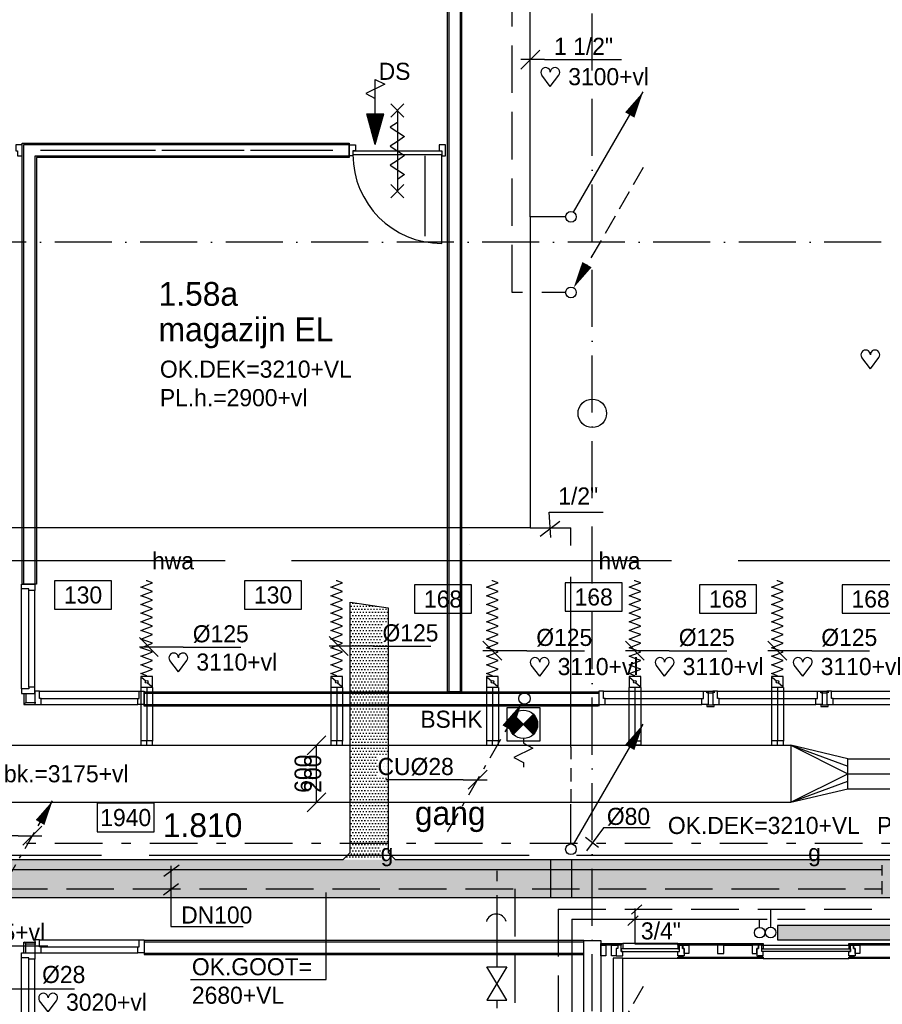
# Model space of a CAD drawing. Extents: x -39327 to 109237, y 358172 to 442272.
# Tile 85 of 96: x 82681 to 91761, y 404774 to 415135. Entities that reach past the tile are written whole.
import ezdxf
from ezdxf.enums import TextEntityAlignment as Align

# ---------------------------------------------------------------- set-up
doc = ezdxf.new("R2010")
doc.units = 0
doc.header["$LTSCALE"] = 100
for name, pattern in [('2322107', [2000, 1000, 1000]), ('2322108', [7, 5, -2]), ('2322109', [10, 5, -2, 1, -2]), ('2322122', [47, 40, -7]), ('2322134', [45, 40, -5]), ('CENTER2', [11.25, 7.5, -1.25, 1.25, -1.25]), ('CENTER4', [5, 3.125, -0.625, 0.625, -0.625]), ('DASHDOT', [9, 6, -1.5, 0, -1.5]), ('LURETOUR', [6, 4, -2])]:
    doc.linetypes.add(name, pattern=pattern)
doc.layers.get('0').update_dxf_attribs({"linetype": 'CONTINUOUS'})
for name, color, linetype in [('AL$1----_ALGEMEEN', 7, 'CONTINUOUS'), ('AL$7----_STRAMIEN', 1, 'DASHDOT'), ('AL21----_BUITENWAND', 4, 'CONTINUOUS'), ('AL22----_BINNENWAND', 7, 'CONTINUOUS'), ('AL28----_KONSTRUKTIE', 3, 'CONTINUOUS'), ('AL31----_BUITENKOZ', 7, 'CONTINUOUS'), ('AL32----_BINNENKOZ', 7, 'CONTINUOUS'), ('AL32----_DRAAIR', 7, 'CONTINUOUS'), ('AL65----_BEVEILIGING', 7, 'CONTINUOUS'), ('ALXOU---_GLAS', 7, 'CONTINUOUS'), ('BOUW', 8, 'CONTINUOUS'), ('DOORSNEDE', 1, 'CONTINUOUS'), ('KABELGOOT1', 8, 'CONTINUOUS'), ('WL521---', 4, 'CONTINUOUS'), ('WL531---', 4, 'CONTINUOUS'), ('WL532---', 1, 'CONTINUOUS'), ('WL541---', 4, 'CONTINUOUS'), ('WL561---', 4, 'CONTINUOUS'), ('WL561---_AANVOER', 4, 'CONTINUOUS'), ('WL561---_RETOUR', 4, 'CONTINUOUS'), ('WL5627--', 4, 'CONTINUOUS'), ('WL570---', 3, 'CONTINUOUS'), ('WL570---_HARTLIJN', 1, 'CONTINUOUS'), ('WL570---_RETOUR', 3, 'CONTINUOUS'), ('WM521---', 1, 'CONTINUOUS'), ('WM531---', 1, 'CONTINUOUS'), ('WM541---', 1, 'CONTINUOUS'), ('WM561---', 1, 'CONTINUOUS'), ('WM570---', 1, 'CONTINUOUS')]:
    doc.layers.add(name, color=color, linetype=linetype)
doc.styles.add('BURO-018', font='BUROFONT.shx', dxfattribs={"height": 180})
doc.styles.add('BURO-025', font='BUROFONT.shx', dxfattribs={"height": 250})
pattern_1 = [(0, (-2505.993, 85430.135), (15.875, 31.75), [0, -31.75])]

# ---------------------------------------------------------------- blocks, each defined once
blk = doc.blocks.new('2322401')
at = {"color": 0, "linetype": 'CONTINUOUS'}
for p, q in [((-0.5, 0.5, 1), (-0.5, 0.5)), ((-0.5, 0.5, 1), (-0.5, -0.5, 1)), ((0.5, 0.5, 1), (-0.5, 0.5, 1)), ((0.5, 0.5), (-0.5, 0.5)), ((-0.5, 0.5), (-0.5, -0.5)), ((0.5, 0.5, 1), (0.5, 0.5)), ((0.5, -0.5, 1), (0.5, 0.5, 1)), ((0.5, -0.5), (0.5, 0.5)), ((-0.5, -0.5, 1), (-0.5, -0.5)), ((-0.5, -0.5, 1), (0.5, -0.5, 1)), ((-0.5, -0.5), (0.5, -0.5)), ((0.5, -0.5, 1), (0.5, -0.5))]:
    blk.add_line(p, q, dxfattribs=at)
blk = doc.blocks.new('LU-ORND')
at = {"color": 0, "linetype": 'CONTINUOUS'}
for p, q in [((-3, 1.5), (-3, -1.5)), ((3, 1.5), (-3, 1.5)), ((3, -1.5), (3, 1.5)), ((-3, -1.5), (3, -1.5))]:
    blk.add_line(p, q, dxfattribs=at)
blk = doc.blocks.new('LU-1D-K-13B')
at = {"color": 0, "linetype": 'CONTINUOUS'}
for p, q in [((-0.5, 157.5), (0.5, 157.5)), ((-0.5, -157.5), (0.5, -157.5))]:
    blk.add_line(p, q, dxfattribs=at)
at = {"layer": 'WL570---_HARTLIJN', "linetype": 'CENTER2'}
blk.add_line((-0.5, 0), (0.5, 0), dxfattribs=at)
blk = doc.blocks.new('LU-1D-F-7D3F4')
at = {"color": 0, "linetype": 'CONTINUOUS'}
for p, q in [((-506, 0), (-500, 0)), ((-500, 0), (-478, 62)), ((-478, 62), (-455, 0)), ((-455, 0), (-432, -62)), ((-432, -62), (-409, 0)), ((-409, 0), (-387, 62)), ((-387, 62), (-364, 0)), ((-364, 0), (-341, -62)), ((-341, -62), (-318, 0)), ((-318, 0), (-296, 62)), ((-296, 62), (-273, 0)), ((-273, 0), (-250, -62)), ((-250, -62), (-227, 0)), ((-227, 0), (-205, 62)), ((-205, 62), (-182, 0)), ((-182, 0), (-159, -62)), ((-159, -62), (-136, 0)), ((-136, 0), (-114, 62)), ((-114, 62), (-91, 0)), ((-91, 0), (-68, -62)), ((-68, -62), (-45, 0)), ((-45, 0), (-23, 62)), ((-23, 62), (0, 0)), ((0, 0), (23, -62)), ((23, -62), (45, 0)), ((45, 0), (68, 62)), ((68, 62), (91, 0)), ((91, 0), (114, -62)), ((114, -62), (136, 0)), ((136, 0), (159, 62)), ((159, 62), (182, 0)), ((182, 0), (205, -62)), ((205, -62), (227, 0)), ((227, 0), (250, 62)), ((250, 62), (273, 0)), ((273, 0), (296, -62)), ((296, -62), (318, 0)), ((318, 0), (341, 62)), ((341, 62), (364, 0)), ((364, 0), (387, -62)), ((387, -62), (409, 0)), ((409, 0), (432, 62)), ((432, 62), (455, 0)), ((455, 0), (478, -62)), ((478, -62), (500, 0)), ((500, 0), (506, 0))]:
    blk.add_line(p, q, dxfattribs=at)
blk = doc.blocks.new('LU-1D-KL-7D70')
at = {"color": 0, "linetype": 'CONTINUOUS'}
for p, q in [((-56, 62), (-56, -62)), ((56, 62), (-56, 62)), ((47, 52), (9, 10)), ((56, -62), (56, 62)), ((-56, -62), (56, -62)), ((-9, -10), (-47, -52))]:
    blk.add_line(p, q, dxfattribs=at)
blk.add_circle((0, 0), 14.1, dxfattribs=at)
blk = doc.blocks.new('*U53', base_point=(78408, 51807))
at = {"layer": 'WM570---', "linetype": 'CONTINUOUS'}
for p, q in [((78308, 51907), (78507, 51707)), ((78770, 51807), (78308, 51807)), ((78770, 51807), (79377, 51807))]:
    blk.add_line(p, q, dxfattribs=at)
at = {"layer": 'WM570---', "linetype": 'CONTINUOUS', "style": 'BURO-018'}
blk.add_text('%%c125', height=180, dxfattribs=at).set_placement((78870, 51857))
blk = doc.blocks.new('LU-1D-K-7D')
at = {"color": 0, "linetype": 'CONTINUOUS'}
for p, q in [((-0.5, 62.5), (0.5, 62.5)), ((-0.5, -62.5), (0.5, -62.5))]:
    blk.add_line(p, q, dxfattribs=at)
at = {"layer": 'WL570---_HARTLIJN', "linetype": 'CENTER2'}
blk.add_line((-0.5, 0), (0.5, 0), dxfattribs=at)
blk = doc.blocks.new('*U147', base_point=(82047, 51541))
at = {"layer": 'WM570---', "linetype": 'CONTINUOUS'}
for p, q in [((81947, 51640), (82146, 51441)), ((82409, 51541), (81947, 51541)), ((82409, 51541), (83016, 51541))]:
    blk.add_line(p, q, dxfattribs=at)
at = {"layer": 'WM570---', "linetype": 'CONTINUOUS', "style": 'BURO-018'}
blk.add_text('%%c125', height=180, dxfattribs=at).set_placement((82509, 51591))
blk = doc.blocks.new('HART')
at = {"color": 1}
for q in [(-39.7, 52.4), (39.7, 52.4)]:
    blk.add_line((0, 0), q, dxfattribs=at)
for centre, start, end in [((-22.1, 65.7), 0, 217.1867), ((22.1, 65.7), 322.8133, 180)]:
    blk.add_arc(centre, 22.1, start, end, dxfattribs=at)
blk = doc.blocks.new('LU-2D-VR-25813B258')
at = {"color": 0, "linetype": 'CONTINUOUS'}
for p, q in [((0, 300), (0, -300)), ((600, 157.5), (0, 300)), ((0, 300), (600, 78.75)), ((0, 300), (600, 0)), ((600, -157.5), (600, 157.5)), ((0, -300), (600, 0)), ((0, -300), (600, -78.75)), ((0, -300), (600, -157.5))]:
    blk.add_line(p, q, dxfattribs=at)
blk = doc.blocks.new('LU-1D-BO-5A-7D2C')
at = {"color": 0, "linetype": 'CONTINUOUS'}
for p, q in [((62.5, 44.2), (-62.5, 44.2)), ((-62.5, 44.2), (-62.5, 0)), ((-62.5, 0), (62.5, 0)), ((62.5, 0), (62.5, 44.2))]:
    blk.add_line(p, q, dxfattribs=at)
at = {"layer": 'WL570---_HARTLIJN', "linetype": 'CENTER4'}
blk.add_line((0, 0), (0, 44.2), dxfattribs=at)
blk = doc.blocks.new('LU-1D-BO-10E-7D2C')
at = {"color": 0, "linetype": 'CONTINUOUS'}
for p, q in [((-62.5, 0), (62.5, 0)), ((-62.5, -44.2), (-62.5, 0)), ((62.5, 0), (62.5, -44.2)), ((62.5, -44.2), (-62.5, -44.2))]:
    blk.add_line(p, q, dxfattribs=at)
at = {"layer": 'WL570---_HARTLIJN', "linetype": 'CENTER4'}
blk.add_line((0, 0), (0, -44.2), dxfattribs=at)
blk = doc.blocks.new('*U207', base_point=(80194, 50439))
at = {"layer": 'WM570---', "linetype": 'CONTINUOUS'}
for p, q in [((80294, 50839), (80095, 50639)), ((80194, 50139), (80194, 50739)), ((80294, 50239), (80095, 50039))]:
    blk.add_line(p, q, dxfattribs=at)
at = {"layer": 'WM570---', "linetype": 'CONTINUOUS', "style": 'BURO-018'}
for s, p in [('600', (80144, 50439)), ('200', (80244, 50439))]:
    blk.add_text(s, height=180, rotation=90, dxfattribs=at).set_placement(p, align=Align.CENTER)
blk = doc.blocks.new('LU-2D-K-258')
at = {"color": 0, "linetype": 'CONTINUOUS'}
for p, q in [((-0.5, 300), (0.5, 300)), ((-0.5, -300), (0.5, -300))]:
    blk.add_line(p, q, dxfattribs=at)
blk = doc.blocks.new('LDV4109')
at = {"color": 0, "linetype": 'CONTINUOUS'}
for p, q in [((-1.125, -1.949), (-0.25, -0.433)), ((-1.688, -2.923), (-1.5, -2.598)), ((-3, -5.196), (-2.063, -3.572)), ((-3.563, -6.17), (-3.375, -5.846)), ((-4.875, -8.444), (-3.938, -6.82)), ((-5.438, -9.418), (-5.25, -9.093)), ((-6.75, -11.691), (-5.813, -10.068))]:
    blk.add_line(p, q, dxfattribs=at)
blk.add_lwpolyline([(-0.25, -0.433, 0, 1, 0), (-1.5, -2.598, 1, 1, 0)], format="xyseb", dxfattribs=at)
blk.add_circle((0, 0), 0.5, dxfattribs=at)
blk = doc.blocks.new('23SA22K6')
at = {"color": 0, "linetype": 'CONTINUOUS'}
for p, q in [((1.75, 1.75), (-1.75, 1.75)), ((-1.75, 1.75), (-1.75, -1.75)), ((-1.06, -1.06), (1.06, 1.06)), ((-1.06, 1.06), (1.06, -1.06)), ((1.75, -1.75), (1.75, 1.75)), ((1.5, 0), (2, 0)), ((2, 0), (2.5, 1)), ((2.5, 1), (3.5, -1)), ((3.5, -1), (4, 0)), ((4, 0), (4.5, 0)), ((-1.75, -1.75), (1.75, -1.75))]:
    blk.add_line(p, q, dxfattribs=at)
at = {"color": 0, "linetype": 'CONTINUOUS', "const_width": 1.5}
for points in [[(0.53, 0.53, 0.414214), (-0.53, 0.53, 1)], [(0.53, -0.53, -0.414214), (-0.53, -0.53, -1)]]:
    blk.add_lwpolyline(points, format="xyb", dxfattribs=at)
at = {"color": 0, "linetype": 'CONTINUOUS'}
blk.add_circle((0, 0), 1.5, dxfattribs=at)
at = {"color": 0, "linetype": 'CONTINUOUS', "style": 'BURO-018', "flags": 1}
blk.add_attdef('SA_MATCODE', (0, 0), '', height=1.8, dxfattribs=at)
blk = doc.blocks.new('*U229', base_point=(81890, 50182))
at = {"color": 0, "linetype": 'CONTINUOUS'}
for p, q in [((81990, 50282), (81790, 50082)), ((81740, 50182), (80926, 50182)), ((81740, 50182), (81990, 50182))]:
    blk.add_line(p, q, dxfattribs=at)
at = {"color": 0, "linetype": 'CONTINUOUS', "style": 'BURO-018'}
blk.add_text('CU%%C28', height=180, dxfattribs=at).set_placement((81640, 50232), align=Align.RIGHT)
blk = doc.blocks.new('CVHATCH1')
at = {"color": 0, "linetype": 'CONTINUOUS'}
blk.add_solid([(-0.5, -0.5), (0.5, -0.5), (-0.5, 0.5), (0.5, 0.5)], dxfattribs=at)
blk = doc.blocks.new('LDV1109')
at = {"color": 0, "linetype": 'CONTINUOUS'}
for p, q in [((5.875, 10.176), (6.75, 11.691)), ((5.312, 9.202), (5.5, 9.526)), ((4, 6.928), (4.937, 8.552)), ((3.437, 5.954), (3.625, 6.279)), ((2.125, 3.681), (3.062, 5.304)), ((1.562, 2.706), (1.75, 3.031)), ((0.25, 0.433), (1.187, 2.057))]:
    blk.add_line(p, q, dxfattribs=at)
blk.add_lwpolyline([(6.75, 11.691, 0, 1, 0), (5.5, 9.526, 1, 1, 0)], format="xyseb", dxfattribs=at)
blk.add_circle((0, 0), 0.5, dxfattribs=at)
blk = doc.blocks.new('*U232', base_point=(77204, 406547))
at = {"color": 0, "linetype": 'CONTINUOUS'}
for p, q in [((77304, 406647), (77104, 406447)), ((77054, 406547), (76260, 406547)), ((77054, 406547), (77304, 406547))]:
    blk.add_line(p, q, dxfattribs=at)
at = {"color": 0, "linetype": 'CONTINUOUS', "style": 'BURO-018'}
blk.add_text('Cu%%C28', height=180, dxfattribs=at).set_placement((76954, 406597), align=Align.RIGHT)
blk = doc.blocks.new('LDV1107')
at = {"color": 0, "linetype": 'CONTINUOUS'}
blk.add_line((0.25, 0.433), (6.75, 11.691), dxfattribs=at)
blk.add_lwpolyline([(6.75, 11.691, 0, 1, 0), (5.5, 9.526, 1, 1, 0)], format="xyseb", dxfattribs=at)
blk.add_circle((0, 0), 0.5, dxfattribs=at)
blk = doc.blocks.new('LDV3108')
at = {"color": 0, "linetype": 'CONTINUOUS'}
for p, q in [((6.75, 11.691), (5.813, 10.068)), ((5.438, 9.418), (4.5, 7.794)), ((4.125, 7.145), (3.188, 5.521)), ((2.813, 4.871), (1.875, 3.248)), ((1.5, 2.598), (0.563, 0.974))]:
    blk.add_line(p, q, dxfattribs=at)
blk.add_lwpolyline([(0.25, 0.433, 0, 1, 0), (1.5, 2.598, 1, 1, 0)], format="xyseb", dxfattribs=at)
blk.add_circle((0, 0), 0.5, dxfattribs=at)
blk = doc.blocks.new('*U274', base_point=(82446, 414715))
at = {"color": 0, "linetype": 'CONTINUOUS'}
for p, q in [((82546, 414815), (82346, 414615)), ((82596, 414715), (82346, 414715)), ((82596, 414715), (83406, 414715))]:
    blk.add_line(p, q, dxfattribs=at)
at = {"color": 0, "linetype": 'CONTINUOUS', "style": 'BURO-018'}
blk.add_text('1 1/2"', height=180, dxfattribs=at).set_placement((82696, 414765))
blk = doc.blocks.new('A$C6E6F3BC9')
at = {"layer": 'KABELGOOT1'}
h = blk.add_hatch(dxfattribs=at)
h.set_pattern_fill('DOTS', color=256, scale=20, style=0)
h.set_pattern_definition(pattern_1)
h.paths.add_polyline_path([(78443, 37422), (78043, 37482), (78043, 34847), (77981, 34784), (78506, 34784), (78443, 34847)])
h = blk.add_hatch(dxfattribs=at)
h.set_pattern_fill('DOTS', color=256, scale=20, style=0)
h.set_pattern_definition(pattern_1)
h.paths.add_polyline_path([(70926, 34772), (70925, 34372), (94435, 34372), (94435, 34772)])
for p, q in [((78043, 37482, 2750), (78443, 37422, 2750)), ((78043, 34847, 2750), (78043, 37482, 2750)), ((78443, 37422, 2750), (78443, 34847, 2750)), ((77969, 34772, 2750), (78043, 34847, 2750)), ((78443, 34847, 2750), (78518, 34772, 2750)), ((71195, 34772, 2750), (77969, 34772, 2750)), ((78518, 34772, 2750), (94435, 34772)), ((94435, 34372), (71397, 34372, 2750))]:
    blk.add_line(p, q, dxfattribs=at)
blk = doc.blocks.new('2322122-2')
at = {"layer": 'WM521---', "color": 0, "style": 'BURO-018'}
for p in [(84295, 409445), (88995, 409445)]:
    blk.add_text('hwa', height=180, dxfattribs=at).set_placement(p, align=Align.MIDDLE)
blk = doc.blocks.new('2322134-4')
at = {"layer": 'WM541---', "color": 0, "style": 'BURO-018'}
for p in [(86547, 406343), (91047, 406343)]:
    blk.add_text('g', height=180, dxfattribs=at).set_placement(p, align=Align.MIDDLE)
blk = doc.blocks.new('A$C722A1025')
at = {"layer": 'DOORSNEDE', "color": 1}
for q in [(100, 686), (10, 325), (190, 325)]:
    blk.add_line((100, 0), q, dxfattribs=at)
blk.add_solid([(190, 325), (100, 325), (100, 0)], dxfattribs=at)
at = {"layer": 'WL570---', "color": 1}
for p, q in [((200, 636), (0, 536)), ((100, 686), (200, 636)), ((0, 536), (100, 486)), ((10, 325), (190, 325))]:
    blk.add_line(p, q, dxfattribs=at)
blk.add_lwpolyline([(100, 0, 0, 181, 0), (100, 325, 181, 181, 0)], format="xyseb", dxfattribs=at)
at = {"layer": 'WL532---', "color": 1, "style": 'BURO-018'}
blk.add_text('DS', height=180, dxfattribs=at).set_placement((136, 681))
blk = doc.blocks.new('3048301')
at = {"color": 0, "linetype": 'CONTINUOUS'}
for p, q in [((-2.5, 1.5), (2.5, -1.5)), ((-2.5, -1.5), (-2.5, 1.5)), ((2.5, 1.5), (-2.5, -1.5)), ((2.5, -1.5), (2.5, 1.5))]:
    blk.add_line(p, q, dxfattribs=at)
at = {"color": 0, "linetype": 'CONTINUOUS', "style": 'BURO-018', "flags": 1}
blk.add_attdef('CV_MATCODE', (0, 0), '', height=1.8, dxfattribs=at)

msp = doc.modelspace()

# ---------------------------------------------------------------- linework, layer by layer
at = {"color": 3, "linetype": 'CONTINUOUS'}
for p, q in [((91758.8, 406128.7), (91758.8, 406237)), ((91758.8, 405934.1), (91758.8, 406071.8))]:
    msp.add_line(p, q, dxfattribs=at)
at = {"layer": 'AL$1----_ALGEMEEN', "color": 8}
msp.add_line((87413, 409614.4), (87413.2, 409614.4), dxfattribs=at)
at = {"layer": 'AL$7----_STRAMIEN', "color": 1}
for p, q in [((88708, 369596.9), (88708, 438822.2)), ((102551.4, 412792.8), (41806.3, 412792.8))]:
    msp.add_line(p, q, dxfattribs=at)
at = {"layer": 'AL21----_BUITENWAND', "color": 8}
for p, q in [((89608, 405397.8), (89608, 405412.8)), ((89608, 405412.8), (90508, 405412.8)), ((90508, 405412.8), (90508, 405397.8)), ((90508, 405397.8), (89608, 405397.8)), ((89625, 405397.8), (89608, 405397.8)), ((89608, 405397.8), (89608, 405358.8)), ((89608, 405358.8), (89625, 405358.8)), ((89608, 405283.8), (89608, 405328.8)), ((89608, 405328.8), (89625, 405328.8)), ((89625, 405358.8), (89625, 405397.8)), ((89625, 405397.8), (89660, 405397.8)), ((89625, 405328.8), (89625, 405397.8)), ((89625, 405328.8), (89625, 405358.8)), ((89658, 405362.8), (89658, 405397.8)), ((89658, 405397.8), (89725, 405397.8)), ((89675, 405362.8), (89658, 405362.8)), ((89660, 405397.8), (89660, 405362.8)), ((89660, 405362.8), (89675, 405362.8)), ((89675, 405307.8), (89675, 405362.8)), ((89675, 405362.8), (89675, 405283.8)), ((90024.5, 405397.8), (89725, 405397.8)), ((89725, 405397.8), (89725, 405307.8)), ((90024.5, 405397.8), (90024.5, 405307.8)), ((90091.5, 405397.8), (90024.5, 405397.8)), ((90091.5, 405397.8), (90391, 405397.8)), ((90091.5, 405307.8), (90091.5, 405397.8)), ((90391, 405397.8), (90391, 405307.8)), ((90458, 405397.8), (90391, 405397.8)), ((90441, 405307.8), (90441, 405362.8)), ((90441, 405362.8), (90458, 405362.8)), ((90458, 405362.8), (90458, 405397.8)), ((91458, 405362.8), (91458, 405397.8)), ((91458, 405397.8), (91525, 405397.8)), ((91475, 405362.8), (91458, 405362.8)), ((91475, 405307.8), (91475, 405362.8)), ((91525, 405397.8), (91525, 405307.8)), ((88928, 405258.8), (88928, 401707.8)), ((89028, 405258.8), (88928, 405258.8)), ((89028, 401607.8), (89028, 405258.8)), ((89675, 405283.8), (89608, 405283.8)), ((89608, 405256.8), (89608, 405268.8)), ((89608, 405268.8), (90508, 405268.8)), ((90508, 405256.8), (89608, 405256.8)), ((89618, 405268.8), (89618, 405283.8)), ((89618, 405283.8), (89661, 405283.8)), ((89661, 405268.8), (89618, 405268.8)), ((89661, 405283.8), (89661, 405268.8)), ((89725, 405307.8), (89675, 405307.8)), ((90024.5, 405307.8), (90091.5, 405307.8)), ((90391, 405307.8), (90441, 405307.8)), ((90508, 405268.8), (90508, 405256.8)), ((91525, 405307.8), (91475, 405307.8))]:
    msp.add_line(p, q, dxfattribs=at)
for points in [[(91408, 405397.8), (91408, 405412.8), (92308, 405412.8), (92308, 405397.8)], [(90491, 405397.8), (90458, 405397.8), (90458, 405362.8), (90441, 405362.8), (90441, 405283.8), (90508, 405283.8), (90508, 405328.8), (90491, 405328.8)], [(90491, 405358.8), (90491, 405397.8), (90508, 405397.8), (90508, 405358.8)], [(90491, 405328.8), (90491, 405358.8), (91425, 405358.8), (91425, 405328.8)], [(91425, 405397.8), (91458, 405397.8), (91458, 405362.8), (91475, 405362.8), (91475, 405283.8), (91408, 405283.8), (91408, 405328.8), (91425, 405328.8)], [(91425, 405358.8), (91425, 405397.8), (91408, 405397.8), (91408, 405358.8)], [(90455, 405283.8), (90455, 405268.8), (90498, 405268.8), (90498, 405283.8)], [(91408, 405256.8), (91408, 405268.8), (92308, 405268.8), (92308, 405256.8)], [(91461, 405283.8), (91461, 405268.8), (91418, 405268.8), (91418, 405283.8)]]:
    msp.add_lwpolyline(points, close=True, dxfattribs=at)
for points in [[(90508, 405397.8), (91408, 405397.8)], [(91824.5, 405397.8), (91525, 405397.8)], [(90508, 405256.8), (91408, 405256.8)]]:
    msp.add_lwpolyline(points, dxfattribs=at)
at = {"layer": 'AL22----_BINNENWAND', "color": 8}
for p, q in [((87183, 408062.8), (87183, 419881.8)), ((87333, 419881.8), (87333, 408062.8)), ((82708, 409194.7), (82708, 413835.8)), ((82708, 413835.8), (86149, 413835.8)), ((86149, 413835.8), (86149, 413685.8)), ((86149, 413685.8), (82858, 413685.8)), ((82858, 413685.8), (82858, 409194.7)), ((82858, 409194.7), (82708, 409194.7)), ((83989.9, 408062.8), (88776.3, 408062.8)), ((83989.9, 407912.8), (83989.9, 408062.8)), ((87333, 408062.8), (87183, 408062.8)), ((88776.9, 408062.8), (88776.9, 407912.8)), ((88771.4, 407912.8), (83989.9, 407912.8)), ((88618, 405446.8), (83989.9, 405446.8)), ((83989.9, 405446.8), (83989.9, 405296.8)), ((88618, 405296.8), (88618, 405446.8)), ((83989.9, 405296.8), (88618, 405296.8))]:
    msp.add_line(p, q, dxfattribs=at)
at = {"layer": 'AL22----_BINNENWAND', "color": 8, "linetype": 'CONTINUOUS'}
for p, q in [((87198, 419881.8), (87198, 408062.8)), ((87318, 419881.8), (87318, 408062.8)), ((82723, 409194.7), (82723, 413820.8)), ((82723, 413820.8), (86149, 413820.8)), ((82843, 409194.7), (82843, 413700.8)), ((82843, 413700.8), (86149, 413700.8)), ((83989.9, 408047.8), (88776.3, 408047.8)), ((83989.9, 407927.8), (89754.9, 407927.8)), ((83989.9, 405431.8), (88618, 405431.8)), ((83989.9, 405311.8), (88618, 405311.8))]:
    msp.add_line(p, q, dxfattribs=at)
at = {"layer": 'AL28----_KONSTRUKTIE', "color": 8, "linetype": 'CONTINUOUS'}
for p, q in [((88618, 401700.1), (88618, 405446.7)), ((88618, 405446.7), (88798, 405446.7)), ((88798, 405446.7), (88798, 405262.8)), ((88798, 405262.8), (88798, 405262.8)), ((88798, 405262.8), (88798, 401607.8))]:
    msp.add_line(p, q, dxfattribs=at)
at = {"layer": 'AL28----_KONSTRUKTIE', "color": 8}
msp.add_circle((88707.8, 410992.8), 150, dxfattribs=at)
at = {"layer": 'AL31----_BUITENKOZ', "color": 8}
for p, q in [((88798, 405397.8), (88798, 405412.8)), ((88798, 405412.8), (89011, 405412.8)), ((89011, 405412.8), (89011, 405397.8)), ((89011, 405358.8), (89011, 405412.8)), ((89011, 405412.8), (89028, 405412.8)), ((89608, 405412.8), (89028, 405412.8)), ((89028, 405412.8), (89028, 405358.8)), ((88798, 405283.8), (88798, 405397.8)), ((88798, 405397.8), (88850, 405397.8)), ((89011, 405397.8), (88798, 405397.8)), ((88850, 405397.8), (88850, 405283.8)), ((88909, 405283.8), (88909, 405397.8)), ((88909, 405397.8), (88976, 405397.8)), ((88976, 405362.8), (88961, 405362.8)), ((88961, 405362.8), (88961, 405283.8)), ((88976, 405362.8), (88961, 405362.8)), ((88961, 405362.8), (88961, 405283.8)), ((88976, 405397.8), (88976, 405362.8)), ((89011, 405397.8), (88976, 405397.8)), ((88976, 405397.8), (88976, 405362.8)), ((89011, 405328.8), (89011, 405397.8)), ((89028, 405358.8), (89011, 405358.8)), ((89028, 405328.8), (89011, 405328.8)), ((89028, 405283.8), (89028, 405328.8)), ((88850, 405283.8), (88798, 405283.8)), ((88961, 405283.8), (88909, 405283.8)), ((88961, 405283.8), (89028, 405283.8)), ((89608, 405256.8), (89028, 405256.8))]:
    msp.add_line(p, q, dxfattribs=at)
at = {"layer": 'AL32----_BINNENKOZ', "color": 8}
for p, q in [((86149, 413703.8), (86149, 413817.8)), ((86149, 413817.8), (86216, 413817.8)), ((86216, 413817.8), (86216, 413754.8)), ((87163, 413817.8), (87096, 413817.8)), ((87096, 413817.8), (87096, 413754.8)), ((87163, 413703.8), (87163, 413817.8)), ((82900, 413760.8), (84110, 413760.8)), ((84177, 413760.8), (85044, 413760.8)), ((85111, 413760.8), (85978, 413760.8)), ((86189, 413703.8), (86149, 413703.8)), ((86189, 413754.8), (87123, 413754.8)), ((86216, 413754.8), (86189, 413754.8)), ((86189, 413754.8), (86189, 413703.8)), ((86189, 413714.8), (87123, 413714.8)), ((86945, 413703.8), (86945, 412858.8)), ((87096, 413754.8), (87123, 413754.8)), ((87123, 413754.8), (87123, 413703.8)), ((87123, 413703.8), (87163, 413703.8)), ((82726, 408039.8), (82726, 407930.8)), ((82744, 408039.8), (82744, 407948.8)), ((88776.9, 408069.8), (88776.9, 407930.8)), ((88826.9, 408069.8), (88776.9, 408069.8)), ((88826.9, 407993.8), (88826.9, 408069.8)), ((88826.9, 408069.8), (89876.9, 408069.8)), ((89876.9, 407993.8), (89876.9, 408069.8)), ((89876.9, 408069.8), (89926.9, 408069.8)), ((89926.9, 408069.8), (89926.9, 407930.8)), ((82744, 407948.8), (82726, 407930.8)), ((82726, 407930.8), (82849.8, 407930.8)), ((82744, 407948.8), (82849.8, 407948.8)), ((88776.9, 407930.8), (88843.9, 407930.8)), ((88843.9, 407993.8), (88826.9, 407993.8)), ((88843.9, 407930.8), (88843.9, 407993.8)), ((88843.9, 407993.8), (89859.9, 407993.8)), ((88843.9, 407930.8), (89859.9, 407930.8)), ((89859.9, 407930.8), (89859.9, 407993.8)), ((89859.9, 407993.8), (89876.9, 407993.8)), ((89926.9, 407930.8), (89859.9, 407930.8)), ((82726, 405319.8), (82726, 405428.8)), ((82726, 405428.8), (82849.8, 405428.8)), ((82744, 405410.8), (82726, 405428.8)), ((82744, 405319.8), (82744, 405410.8)), ((82744, 405410.8), (82849.8, 405410.8))]:
    msp.add_line(p, q, dxfattribs=at)
for points in [[(82708, 413703.8), (82708, 413817.8), (82641, 413817.8), (82641, 413754.8), (82658, 413754.8), (82658, 413703.8), (82708, 413703.8)], [(82700.9, 409194.7), (82839.9, 409194.7), (82839.9, 409127.7), (82776.9, 409127.7), (82776.9, 409144.7), (82700.9, 409144.7), (82700.9, 409194.7)], [(82700.9, 408094.7), (82700.9, 409144.7)], [(82776.9, 408111.7), (82776.9, 409127.7)], [(82839.9, 408111.7), (82839.9, 409127.7)], [(82700.9, 408044.7), (82839.9, 408044.7), (82839.9, 408111.7), (82776.9, 408111.7), (82776.9, 408094.7), (82700.9, 408094.7), (82700.9, 408044.7)], [(82839.9, 408069.8), (82839.9, 407930.8), (82906.9, 407930.8), (82906.9, 407993.8), (82889.9, 407993.8), (82889.9, 408069.8), (82839.9, 408069.8)], [(82889.9, 408069.8), (83939.9, 408069.8)], [(83989.9, 408069.8), (83989.9, 407930.8), (83922.9, 407930.8), (83922.9, 407993.8), (83939.9, 407993.8), (83939.9, 408069.8), (83989.9, 408069.8)], [(89926.9, 408050.3), (89914.4, 408050.3), (89914.4, 408068.3), (89976.9, 408068.3), (89989.4, 408068.3), (89989.4, 408050.3)], [(89926.9, 408044.8), (89926.9, 408050.3), (89976.9, 408050.3), (89976.9, 408044.8)], [(89976.9, 408069.8), (89976.9, 407930.8), (90043.9, 407930.8), (90043.9, 407993.8), (90026.9, 407993.8), (90026.9, 408069.8), (89976.9, 408069.8)], [(90026.9, 408069.8), (91076.9, 408069.8)], [(91126.9, 408069.8), (91126.9, 407930.8), (91059.9, 407930.8), (91059.9, 407993.8), (91076.9, 407993.8), (91076.9, 408069.8), (91126.9, 408069.8)], [(91126.9, 408050.3), (91114.4, 408050.3), (91114.4, 408068.3), (91176.9, 408068.3), (91189.4, 408068.3), (91189.4, 408050.3)], [(91126.9, 408044.8), (91126.9, 408050.3), (91176.9, 408050.3), (91176.9, 408044.8)], [(91176.9, 408069.8), (91176.9, 407930.8), (91243.9, 407930.8), (91243.9, 407993.8), (91226.9, 407993.8), (91226.9, 408069.8), (91176.9, 408069.8)], [(91226.9, 408069.8), (92276.9, 408069.8)], [(82906.9, 407993.8), (83922.9, 407993.8)], [(82906.9, 407930.8), (83922.9, 407930.8)], [(89926.9, 407925.3), (89914.4, 407925.3), (89914.4, 407907.3), (89976.9, 407907.3), (89989.4, 407907.3), (89989.4, 407925.3)], [(89926.9, 407930.8), (89926.9, 407925.3), (89976.9, 407925.3), (89976.9, 407930.8)], [(90043.9, 407993.8), (91059.9, 407993.8)], [(90043.9, 407930.8), (91059.9, 407930.8)], [(91126.9, 407925.3), (91114.4, 407925.3), (91114.4, 407907.3), (91176.9, 407907.3), (91189.4, 407907.3), (91189.4, 407925.3)], [(91126.9, 407930.8), (91126.9, 407925.3), (91176.9, 407925.3), (91176.9, 407930.8)], [(91243.9, 407993.8), (92259.9, 407993.8)], [(91243.9, 407930.8), (92259.9, 407930.8)], [(82839.9, 405453.8), (82839.9, 405314.8), (82906.9, 405314.8), (82906.9, 405377.8), (82889.9, 405377.8), (82889.9, 405453.8), (82839.9, 405453.8)], [(82889.9, 405453.8), (83939.9, 405453.8)], [(83989.9, 405453.8), (83989.9, 405314.8), (83922.9, 405314.8), (83922.9, 405377.8), (83939.9, 405377.8), (83939.9, 405453.8), (83989.9, 405453.8)], [(82700.9, 405314.8), (82839.9, 405314.8), (82839.9, 405247.8), (82776.9, 405247.8), (82776.9, 405264.8), (82700.9, 405264.8), (82700.9, 405314.8)], [(82906.9, 405377.8), (83922.9, 405377.8)], [(82906.9, 405314.8), (83922.9, 405314.8)], [(82700.9, 404214.8), (82700.9, 405264.8)], [(82776.9, 404231.8), (82776.9, 405247.8)], [(82839.9, 404231.8), (82839.9, 405247.8)]]:
    msp.add_lwpolyline(points, dxfattribs=at)
at = {"layer": 'AL32----_DRAAIR', "color": 8}
msp.add_line((87123, 412780.8), (87123, 413714.8), dxfattribs=at)
msp.add_arc((87123, 413714.8), 934, 180, 270, dxfattribs=at)
at = {"layer": 'AL65----_BEVEILIGING', "color": 8, "linetype": 'CONTINUOUS'}
for points in [[(86586, 414249.8), (86726, 414109.8)], [(86726, 414249.8), (86586, 414109.8)], [(86656, 414179.8), (86656, 413329.8)], [(86656, 414054.8), (86581, 414004.8), (86731, 413904.8), (86656, 413854.8)], [(86656, 413854.8), (86581, 413804.8), (86731, 413704.8), (86656, 413654.8)], [(86656, 413654.8), (86581, 413604.8), (86731, 413504.8), (86656, 413454.8)], [(86586, 413399.8), (86726, 413259.8)], [(86726, 413399.8), (86586, 413259.8)]]:
    msp.add_lwpolyline(points, dxfattribs=at)
at = {"layer": 'ALXOU---_GLAS', "color": 8}
for p, q in [((89625, 405358.8), (89011, 405358.8)), ((89011, 405358.8), (89011, 405328.8)), ((89011, 405328.8), (89625, 405328.8))]:
    msp.add_line(p, q, dxfattribs=at)
at = {"layer": 'WL521---', "linetype": '2322122'}
msp.add_line((80842.5, 409445.3), (92448.2, 409445.3), dxfattribs=at)
at = {"layer": 'WL531---', "linetype": '2322109'}
msp.add_line((102551.4, 406467.8), (82519, 406467.8), dxfattribs=at)
at = {"layer": 'WL541---', "color": 3, "linetype": '2322134'}
msp.add_line((79542.2, 406342.8), (102551.4, 406342.8), dxfattribs=at)
at = {"layer": 'WL561---', "color": 2}
for centre in [(90469.4, 405528.4), (90585.7, 405530.2)]:
    msp.add_circle(centre, 55.7, dxfattribs=at)
at = {"layer": 'WL561---_AANVOER', "linetype": '2322107'}
for p, q in [((88055.7, 413060.9), (88055.7, 419474.8)), ((88427.2, 413060.9), (88055.7, 413060.9)), ((88055.7, 413060.9), (88055.7, 409786.4)), ((88055.7, 409786.4), (79539.4, 409786.4)), ((88055.7, 409786.4), (88483.4, 409786.4)), ((88483.4, 409603.5), (88483.4, 409786.4)), ((88483.4, 407481.1), (88483.4, 409271)), ((88483.4, 406462.2), (88483.4, 406881.8)), ((91759, 406188.5), (78713, 406188.5)), ((87702.4, 406178.7), (87702.4, 406070.3)), ((87702.4, 405922), (87702.4, 405162.6)), ((88494, 405670.7), (90547.8, 405670.7)), ((88494, 405670.7), (88494, 404270.4)), ((90469.4, 405584.1), (90469.4, 405670.7)), ((90656.6, 405670.7), (95914, 405670.7)), ((87702.4, 404821.6), (87702.4, 404733.6))]:
    msp.add_line(p, q, dxfattribs=at)
at = {"layer": 'WL561---_RETOUR', "linetype": '2322108'}
for p, q in [((87864.2, 412265.1), (87864.2, 419283.3)), ((87972.9, 412265.1), (87864.2, 412265.1)), ((88427.2, 412265.1), (88178, 412265.1)), ((78973.5, 405988.5), (91760.2, 405988.5)), ((87894, 405988.5), (87894, 404326.6)), ((88389.9, 405897.8), (90585.7, 405897.8)), ((88349.2, 405776.8), (99584.7, 405776.8)), ((88349.2, 405776.8), (88349.2, 404033)), ((90585.7, 405585.8), (90585.7, 405776.8))]:
    msp.add_line(p, q, dxfattribs=at)
at = {"layer": 'WL570---', "color": 1}
for p, q in [((88268.3, 406298.8), (88268.3, 405903.2)), ((88489.1, 406298.8), (88489.1, 405903.2)), ((85906.4, 405033.9), (85906.4, 405950.1)), ((89121.2, 405723.7), (89230, 405822.6)), ((89160.8, 405407.2), (89160.8, 405783)), ((89081.6, 405605), (89190.5, 405703.9)), ((89635.7, 405407.2), (89160.8, 405407.2)), ((84478, 405033.9), (85906.4, 405033.9))]:
    msp.add_line(p, q, dxfattribs=at)
at = {"layer": 'WL570---', "color": 2}
msp.add_arc((87696.8, 405616.6), 107.7, 15.33974, 164.66026, dxfattribs=at)
at = {"layer": 'WM521---', "color": 1}
for p, q in [((84198.6, 406124.5), (84359.1, 406243.5)), ((84271.1, 406233.2), (84271.1, 405591.5)), ((84193.4, 405927.8), (84353.9, 406046.9)), ((84271.1, 405591.5), (85032.1, 405591.5))]:
    msp.add_line(p, q, dxfattribs=at)
at = {"layer": 'WM531---'}
for p, q in [((88826.8, 406632.3), (88646.5, 406390)), ((89316.1, 406632.3), (88826.8, 406632.3)), ((88637.9, 406531.6), (88773.1, 406428.6)), ((83257, 404932.7), (82401.6, 404932.8))]:
    msp.add_line(p, q, dxfattribs=at)
at = {"layer": 'WM570---', "color": 1}
for p, q in [((88270.9, 409686.2), (88255.1, 409954.3)), ((88255.1, 409954.3), (88270.9, 409954.3)), ((88270.9, 409954.3), (88823.1, 409954.3)), ((88160.4, 409702), (88365.5, 409859.7)), ((88483.4, 407481.1), (88483.4, 407354.9)), ((88483.4, 407260.3), (88483.4, 407118.3)), ((88483.4, 407039.5), (88483.4, 406900.9))]:
    msp.add_line(p, q, dxfattribs=at)
at = {"layer": 'WM570---'}
msp.add_line((81724.4, 405390.4), (82979, 405390.4), dxfattribs=at)

# ---------------------------------------------------------------- block references
at = {"layer": 'WL531---', "color": 2}
for name, p, xscale, yscale, zscale in [('LDV4109', (87993.9, 407991.8), 120, 120, 120), ('LDV1109', (82318, 405687.6), 105, 105, 105)]:
    msp.add_blockref(name, p, dxfattribs=dict(at, xscale=xscale, yscale=yscale, zscale=zscale))
at = {"layer": 'WL531---', "color": 2, "xscale": 100, "yscale": 100, "zscale": 100, "rotation": 270}
msp.add_blockref('23SA22K6', (87982.9, 407720.6), dxfattribs=at)
at = {"layer": 'WL561---', "xscale": 2400, "yscale": 150}
for name, zscale in [('2322401', 400), ('CVHATCH1', 2400)]:
    msp.add_blockref(name, (91858, 405529.4), dxfattribs=dict(at, zscale=zscale))
at = {"layer": 'WL561---', "color": 2, "xscale": 70, "yscale": 70, "zscale": 70, "rotation": 270}
msp.add_blockref('3048301', (87702.4, 404993.2), dxfattribs=at)
at = {"layer": 'WL561---_AANVOER', "color": 2, "xscale": 112.5, "yscale": 112.5, "zscale": 112.5}
for p in [(88483.4, 413060.9), (88483.4, 406405.9)]:
    msp.add_blockref('LDV1107', p, dxfattribs=at)
at = {"layer": 'WL561---_RETOUR', "color": 2, "xscale": 112.5, "yscale": 112.5, "zscale": 112.5}
for p in [(88483.4, 412265.1), (88483.4, 403645.6)]:
    msp.add_blockref('LDV3108', p, dxfattribs=at)
at = {"layer": 'WL570---', "color": 1}
msp.add_blockref('A$C6E6F3BC9', (8116, 371524.5), dxfattribs=at)
at = {"layer": 'WL570---'}
msp.add_blockref('A$C722A1025', (86323.3, 413821), dxfattribs=at)
at = {"layer": 'WL570---_RETOUR', "linetype": 'LURETOUR'}
for name, p, rotation in [('LU-1D-F-7D3F4', (84017.6, 408732), 90), ('LU-1D-F-7D3F4', (86017.6, 408732), 90), ('LU-1D-F-7D3F4', (87656.7, 408732), 90), ('LU-1D-F-7D3F4', (89156.7, 408732), 90), ('LU-1D-F-7D3F4', (90656.7, 408732), 90), ('LU-1D-BO-10E-7D2C', (89156.7, 407500.9), 180)]:
    msp.add_blockref(name, p, dxfattribs=dict(at, rotation=rotation))
at = {"layer": 'WL570---_RETOUR', "linetype": 'CONTINUOUS', "rotation": 90}
for p in [(84017.6, 408167.6), (86017.6, 408167.6), (87656.7, 408167.6), (89156.7, 408167.6), (90656.7, 408167.6)]:
    msp.add_blockref('LU-1D-KL-7D70', p, dxfattribs=at)
at = {"layer": 'WL570---_RETOUR', "linetype": 'LURETOUR', "rotation": 270}
for p, xscale in [((84017.6, 407827.2), 564.3397086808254), ((86017.6, 407827.2), 564.3397086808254), ((87656.7, 407827.2), 564.33970868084), ((89156.7, 407827.2), 564.33970868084), ((90656.7, 407827.2), 564.33970868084)]:
    msp.add_blockref('LU-1D-K-7D', p, dxfattribs=dict(at, xscale=xscale))
at = {"layer": 'WL570---_RETOUR', "linetype": 'LURETOUR'}
for name, p, xscale in [('LU-2D-K-258', (86314.2, 407200.9), 8967.51294958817), ('LU-1D-K-13B', (91722.8, 407200.9), 649.6837539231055)]:
    msp.add_blockref(name, p, dxfattribs=dict(at, xscale=xscale))
for name, p in [('LU-1D-BO-5A-7D2C', (84017.6, 407500.9)), ('LU-1D-BO-5A-7D2C', (86017.6, 407500.9)), ('LU-1D-BO-5A-7D2C', (87656.7, 407500.9)), ('LU-1D-BO-5A-7D2C', (90656.7, 407500.9)), ('LU-2D-VR-25813B258', (90797.9, 407200.9))]:
    msp.add_blockref(name, p, dxfattribs=at)
at = {"layer": 'WM521---'}
msp.add_blockref('2322122-2', (0, 0), dxfattribs=at)
at = {"layer": 'WM531---'}
for name, p in [('*U229', (87500.3, 407136.7)), ('*U232', (82814.3, 406547.3))]:
    msp.add_blockref(name, p, dxfattribs=at)
at = {"layer": 'WM541---', "color": 1}
msp.add_blockref('2322134-4', (0, 0), dxfattribs=at)
at = {"layer": 'WM561---'}
msp.add_blockref('*U274', (88055.7, 414714.6), dxfattribs=at)
at = {"layer": 'WM570---', "xscale": 2.25, "yscale": 2.25, "zscale": 2.25}
for p in [(88265.8, 414433.7), (91634.7, 411461.1), (84351.6, 408273.5), (88154.4, 408226.2), (89469.6, 408226.2), (90923.3, 408226.2), (82980.3, 404694.6)]:
    msp.add_blockref('HART', p, dxfattribs=at)
at = {"layer": 'WM570---'}
ref = msp.add_blockref('LU-ORND', (83348.3, 409081.9), dxfattribs=dict(at, xscale=100, yscale=100, zscale=100))
ref.add_attrib('LU_TEXT1', '130', dxfattribs={"layer": '0', "color": 1, "linetype": 'CONTINUOUS', "height": 180, "style": 'BURO-018'}).set_placement((83348.3, 409081.9), align=Align.MIDDLE)
ref = msp.add_blockref('LU-ORND', (85348.3, 409081.9), dxfattribs=dict(at, xscale=100, yscale=100, zscale=100))
ref.add_attrib('LU_TEXT1', '130', dxfattribs={"layer": '0', "color": 1, "linetype": 'CONTINUOUS', "height": 180, "style": 'BURO-018'}).set_placement((85348.3, 409081.9), align=Align.MIDDLE)
ref = msp.add_blockref('LU-ORND', (87137.1, 409039.2), dxfattribs=dict(at, xscale=100, yscale=100, zscale=100))
ref.add_attrib('LU_TEXT1', '168', dxfattribs={"layer": '0', "color": 1, "linetype": 'CONTINUOUS', "height": 180, "style": 'BURO-018'}).set_placement((87137.1, 409039.2), align=Align.MIDDLE)
ref = msp.add_blockref('LU-ORND', (88722.6, 409060.6), dxfattribs=dict(at, xscale=100, yscale=100, zscale=100))
ref.add_attrib('LU_TEXT1', '168', dxfattribs={"layer": '0', "color": 1, "linetype": 'CONTINUOUS', "height": 180, "style": 'BURO-018'}).set_placement((88722.6, 409060.6), align=Align.MIDDLE)
ref = msp.add_blockref('LU-ORND', (90137.1, 409039.2), dxfattribs=dict(at, xscale=100, yscale=100, zscale=100))
ref.add_attrib('LU_TEXT1', '168', dxfattribs={"layer": '0', "color": 1, "linetype": 'CONTINUOUS', "height": 180, "style": 'BURO-018'}).set_placement((90137.1, 409039.2), align=Align.MIDDLE)
ref = msp.add_blockref('LU-ORND', (91637.1, 409039.2), dxfattribs=dict(at, xscale=100, yscale=100, zscale=100))
ref.add_attrib('LU_TEXT1', '168', dxfattribs={"layer": '0', "color": 1, "linetype": 'CONTINUOUS', "height": 180, "style": 'BURO-018'}).set_placement((91637.1, 409039.2), align=Align.MIDDLE)
for name, p in [('*U53', (84041, 408533.5)), ('*U53', (86037.9, 408543.6)), ('*U147', (87656.7, 408495.3)), ('*U147', (89156.7, 408495.3)), ('*U147', (90656.7, 408495.3))]:
    msp.add_blockref(name, p, dxfattribs=at)
at = {"layer": 'WM570---', "linetype": 'LURETOUR'}
msp.add_blockref('*U207', (85804.4, 407200.9), dxfattribs=at)
at = {"layer": 'WM570---'}
ref = msp.add_blockref('LU-ORND', (83797.1, 406740), dxfattribs=dict(at, xscale=100, yscale=100, zscale=100))
ref.add_attrib('LU_TEXT1', '1940', dxfattribs={"layer": '0', "color": 1, "linetype": 'CONTINUOUS', "height": 180, "style": 'BURO-018'}).set_placement((83797.1, 406740), align=Align.MIDDLE)

# ---------------------------------------------------------------- texts
at = {"layer": 'BOUW', "style": 'BURO-025'}
for s, p in [('1.58a', (84143, 412124.6)), ('magazijn EL', (84143, 411751.5)), ('1.810', (84188.3, 406533.9)), ('gang', (86841, 406660.9))]:
    msp.add_text(s, height=250, dxfattribs=at).set_placement(p)
at = {"layer": 'BOUW', "color": 1, "style": 'BURO-018'}
for s, p in [('OK.DEK=3210+VL', (84156.7, 411368.1)), ('PL.h.=2900+vl', (84156.7, 411068.1)), ('BSHK', (86898.1, 407684.1)), ('%%c80', (88861.6, 406661.8)), ('PL.h.=2600+vl', (91704.6, 406566.6)), ('OK.DEK=3210+VL', (89503.8, 406566.6)), ('%%c28', (82917.1, 404998.3))]:
    msp.add_text(s, height=180, dxfattribs=at).set_placement(p)
at = {"layer": 'WL5627--', "color": 1, "style": 'BURO-018'}
msp.add_text('DN100', height=180, dxfattribs=at).set_placement((84380.8, 405624.3))
at = {"layer": 'WL570---', "color": 1, "style": 'BURO-018'}
for s, p in [('3/4"', (89220.1, 405456.6)), ('OK.GOOT=', (84493.7, 405079.9)), ('2680+VL', (84493.7, 404779.9))]:
    msp.add_text(s, height=180, dxfattribs=at).set_placement(p)
at = {"layer": 'WM570---', "color": 1, "style": 'BURO-018'}
for s, p in [('3100+vl', (88455.2, 414446)), ('1/2"', (88349.8, 410033.2)), ('3110+vl', (84541, 408285.8)), ('3110+vl', (88343.8, 408238.5)), ('3110+vl', (89659, 408238.5)), ('3110+vl', (91112.7, 408238.5)), ('bk.=3175+vl', (82515.3, 407110.7)), ('3020+vl', (83169.7, 404706.8))]:
    msp.add_text(s, height=180, dxfattribs=at).set_placement(p)
at = {"layer": 'WM570---', "style": 'BURO-018'}
msp.add_text('bk.=2965+vl', height=180, dxfattribs=at).set_placement((81637.1, 405442.5))

doc.saveas('drawing.dxf')
